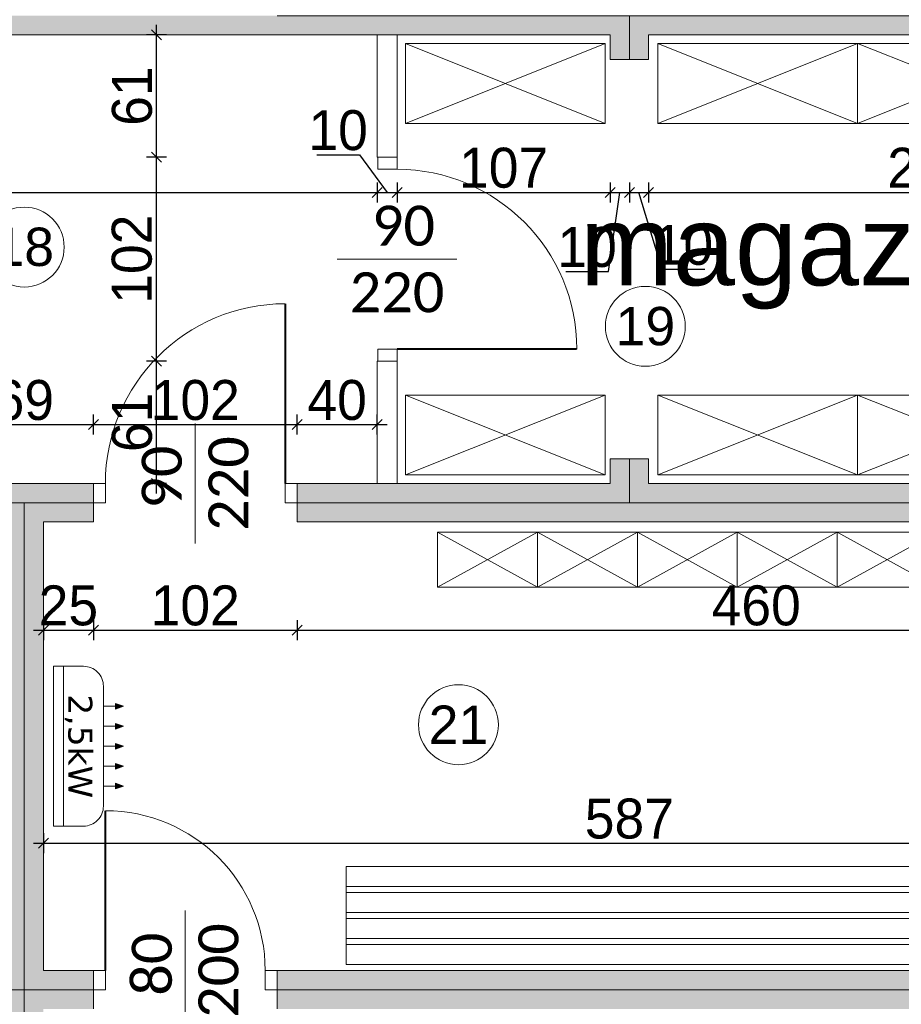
# Model space of a CAD drawing. Header units: millimetres. Extents: x 1962 to 3194, y -795 to -219.
# Tile 136 of 256: x 2521.63 to 2526.04, y -551.54 to -546.61. Entities that reach past the tile are written whole.
import ezdxf

# ---------------------------------------------------------------- set-up
doc = ezdxf.new("R2010")
doc.units = ezdxf.units.MM
doc.layers.get('0').update_dxf_attribs({"lineweight": 5})
doc.layers.get('Defpoints').update_dxf_attribs({"lineweight": 9})
for name, color, linetype, lineweight in [('A_hatch nawierzchnia', 253, 'Continuous', 9), ('A_obiekty kontenery', 152, 'Continuous', 9), ('A_obiekty kontenery opisy', 142, 'Continuous', 9), ('A_wymiary detale', 82, 'Continuous', 9), ('A_wyposażenie meble', 123, 'Continuous', 9), ('A_wyposażenie przegrody wew.', 143, 'Continuous', 9), ('A_wyposażenie stolarka', 16, 'Continuous', 9), ('A_wyposażenie wentylacja i klimatyzacja', 95, 'Continuous', 9)]:
    doc.layers.add(name, color=color, linetype=linetype, lineweight=lineweight)
doc.styles.get("Standard").update_dxf_attribs({"font": 'arial.ttf'})
doc.styles.add('wymiary pzt', font='txt')
doc.dimstyles.new('wymiary detale', dxfattribs={"dimtxt": 0.2, "dimasz": 0.05, "dimexe": 0.05, "dimexo": 0, "dimgap": 0.02, "dimtad": 1, "dimdec": 0, "dimlfac": 100, "dimzin": 0, "dimtxsty": 'wymiary pzt', "dimblk": 'OBLIQUE', "dimcen": 0.1, "dimdle": 0.05, "dimadec": 1, "dimazin": 0, "dimtfac": 1, "dimtmove": 0, "dimatfit": 3, "dimfxl": 0, "dimarcsym": 0})

# ---------------------------------------------------------------- blocks, each defined once
blk = doc.blocks.new('zw$B8BB')
at = {"layer": 'A_wyposażenie meble'}
for p, q in [((-0.5, 0.2), (0.5, -0.2)), ((0.5, 0.2), (-0.5, -0.2))]:
    blk.add_line(p, q, dxfattribs=at)
blk.add_lwpolyline([(-0.5, -0.2), (0.5, -0.2), (0.5, 0.2), (-0.5, 0.2)], close=True, dxfattribs=at)
blk = doc.blocks.new('zw$21C2')
at = {"layer": 'A_wyposażenie meble'}
for p, q in [((0, -0.1), (4.05, -0.1)), ((0, -0.13), (4.05, -0.13)), ((0, -0.23), (4.05, -0.23)), ((0, -0.26), (4.05, -0.26)), ((0, -0.36), (4.05, -0.36)), ((0, -0.39), (4.05, -0.39))]:
    blk.add_line(p, q, dxfattribs=at)
blk.add_lwpolyline([(0, -0.49), (4.05, -0.49), (4.05, 0), (0, 0)], close=True, dxfattribs=at)
blk = doc.blocks.new('zw$F7BA')
at = {"layer": 'A_wyposażenie stolarka'}
blk.add_line((0.46, -0.3), (0.46, 0.3), dxfattribs=at)
at = {"layer": 'A_wyposażenie stolarka', "const_width": 0.01}
blk.add_lwpolyline([(0.06, 0), (0.06, 0.8)], dxfattribs=at)
at = {"layer": 'A_wyposażenie stolarka'}
for points in [[(0.06, -0.096), (0, -0.096), (0, 0), (0.06, 0)], [(0.92, -0.096), (0.86, -0.096), (0.86, 0), (0.92, 0)]]:
    blk.add_lwpolyline(points, close=True, dxfattribs=at)
blk.add_arc((0.06, 0), 0.8, 0, 90, dxfattribs=at)
at = {"layer": 'A_wyposażenie stolarka', "insert": (0.46, 0), "char_height": 0.2, "width": 0.488349, "attachment_point": 5, "rotation": 90, "style": 'wymiary pzt'}
blk.add_mtext('{\\fCalibri|b0|i0|c238|p34;\\W0.90929; }{\\fCalibri|b0|i0|c238|p34;80}\\P{\\fCalibri|b0|i0|c238|p34;200}', dxfattribs=at)
blk = doc.blocks.new('zw$457')
at = {"layer": 'A_wyposażenie stolarka'}
blk.add_line((-0.51, 0.3), (-0.51, -0.3), dxfattribs=at)
at = {"layer": 'A_wyposażenie stolarka', "const_width": 0.01}
blk.add_lwpolyline([(-0.06, 0), (-0.06, 0.9)], dxfattribs=at)
at = {"layer": 'A_wyposażenie stolarka'}
for points in [[(-0.96, 0), (-1.02, 0), (-1.02, -0.096), (-0.96, -0.096)], [(0, 0), (-0.06, 0), (-0.06, -0.096), (0, -0.096)]]:
    blk.add_lwpolyline(points, close=True, dxfattribs=at)
blk.add_arc((-0.06, 0), 0.9, 90, 180, dxfattribs=at)
at = {"layer": 'A_wyposażenie stolarka', "insert": (-0.51, 0), "char_height": 0.2, "width": 0.488349, "attachment_point": 5, "rotation": 90, "style": 'wymiary pzt'}
blk.add_mtext('{\\fCalibri|b0|i0|c238|p34;\\W0.90929; }{\\fCalibri|b0|i0|c238|p34;90}\\P{\\fCalibri|b0|i0|c238|p34;220}', dxfattribs=at)
blk = doc.blocks.new('zw$3A12')
at = {"layer": 'A_wyposażenie wentylacja i klimatyzacja'}
h = blk.add_hatch(color=256, dxfattribs=at)
h.dxf.hatch_style = 1
h.paths.add_polyline_path([(-0.2142, 0.3114), (-0.2, 0.3114), (-0.1858, 0.3114), (-0.2, 0.35)])
h = blk.add_hatch(color=256, dxfattribs=at)
h.dxf.hatch_style = 1
h.paths.add_polyline_path([(-0.1142, 0.3114), (-0.1, 0.3114), (-0.0858, 0.3114), (-0.1, 0.35)])
h = blk.add_hatch(color=256, dxfattribs=at)
h.dxf.hatch_style = 1
h.paths.add_polyline_path([(-0.0142, 0.3114), (0, 0.3114), (0.0142, 0.3114), (0, 0.35)])
h = blk.add_hatch(color=256, dxfattribs=at)
h.dxf.hatch_style = 1
h.paths.add_polyline_path([(0.0858, 0.3114), (0.1, 0.3114), (0.1142, 0.3114), (0.1, 0.35)])
h = blk.add_hatch(color=256, dxfattribs=at)
h.dxf.hatch_style = 1
h.paths.add_polyline_path([(0.1858, 0.3114), (0.2, 0.3114), (0.2142, 0.3114), (0.2, 0.35)])
for p, q in [((-0.2, 0.25), (-0.2, 0.3114)), ((-0.1, 0.25), (-0.1, 0.3114)), ((0, 0.25), (0, 0.3114)), ((0.1, 0.25), (0.1, 0.3114)), ((0.2, 0.25), (0.2, 0.3114)), ((-0.4, 0.05), (0.4, 0.05))]:
    blk.add_line(p, q, dxfattribs=at)
for points in [[(-0.2, 0.35), (-0.2142, 0.3114), (-0.2, 0.3114)], [(-0.2, 0.35), (-0.1858, 0.3114), (-0.2, 0.3114)], [(-0.1, 0.35), (-0.1142, 0.3114), (-0.1, 0.3114)], [(-0.1, 0.35), (-0.0858, 0.3114), (-0.1, 0.3114)], [(0, 0.35), (-0.0142, 0.3114), (0, 0.3114)], [(0, 0.35), (0.0142, 0.3114), (0, 0.3114)], [(0.1, 0.35), (0.0858, 0.3114), (0.1, 0.3114)], [(0.1, 0.35), (0.1142, 0.3114), (0.1, 0.3114)], [(0.2, 0.35), (0.1858, 0.3114), (0.2, 0.3114)], [(0.2, 0.35), (0.2142, 0.3114), (0.2, 0.3114)]]:
    blk.add_lwpolyline(points, dxfattribs=at)
blk.add_lwpolyline([(-0.4, 0), (0.4, 0), (0.4, 0.15, 0.414214), (0.3, 0.25), (-0.3, 0.25, 0.414214), (-0.4, 0.15)], format="xyb", close=True, dxfattribs=at)
at = {"layer": 'A_wyposażenie wentylacja i klimatyzacja', "insert": (0, 0.125), "char_height": 0.12, "width": 0.8, "attachment_point": 5, "style": 'wymiary pzt'}
blk.add_mtext('{\\fVerdana|b0|i0|c238|p34;2,5kW}', dxfattribs=at)
blk = doc.blocks.new('zw$D077')
at = {"layer": 'A_hatch nawierzchnia'}
blk.add_line((0, 0.275), (-0.5, 0.275), dxfattribs=at)
at = {"layer": 'A_wyposażenie meble'}
for p, q in [((-0.5, 0.275), (0, 0)), ((0, 0.275), (-0.5, 0))]:
    blk.add_line(p, q, dxfattribs=at)
blk.add_lwpolyline([(-0.5, 0), (0, 0), (0, 0.275), (-0.5, 0.275)], close=True, dxfattribs=at)
blk = doc.blocks.new('zw$EC30')
at = {"layer": 'A_hatch nawierzchnia'}
h = blk.add_hatch(color=256, dxfattribs=at)
h.dxf.hatch_style = 1
h.paths.add_polyline_path([(-9.227, -20.353), (-9.131, -20.353), (-9.131, -19.74), (-3.265, -19.74), (-3.265, -19.863), (-3.169, -19.863), (-3.169, -19.644), (-6.198, -19.644), (-9.227, -19.644)])
h = blk.add_hatch(color=256, dxfattribs=at)
h.dxf.hatch_style = 1
h.paths.add_polyline_path([(-3.169, -19.863), (-3.073, -19.863), (-3.073, -19.74), (-0.236, -19.74), (-0.236, -21.986), (-3.073, -21.986), (-3.073, -21.863), (-3.169, -21.863), (-3.169, -22.082), (-0.14, -22.082), (-0.14, -19.644), (-3.169, -19.644)])
h = blk.add_hatch(color=256, dxfattribs=at)
h.dxf.hatch_style = 1
h.paths.add_polyline_path([(-4.832, -21.986), (-4.832, -22.082), (-3.169, -22.082), (-3.169, -21.863), (-3.265, -21.863), (-3.265, -21.986)])
h = blk.add_hatch(color=256, dxfattribs=at)
h.dxf.hatch_style = 1
h.paths.add_polyline_path([(-6.544, -21.986), (-6.544, -22.082), (-6.198, -22.082), (-5.852, -22.082), (-5.852, -21.986)])
h = blk.add_hatch(color=256, dxfattribs=at)
h.dxf.hatch_style = 1
h.paths.add_polyline_path([(-6.544, -22.178), (-6.294, -22.178), (-6.294, -24.424), (-6.544, -24.424), (-6.544, -24.52), (-6.198, -24.52), (-6.198, -22.082), (-6.544, -22.082)])
h = blk.add_hatch(color=256, dxfattribs=at)
h.dxf.hatch_style = 1
h.paths.add_polyline_path([(-6.198, -24.52), (-5.852, -24.52), (-5.852, -24.424), (-6.102, -24.424), (-6.102, -22.178), (-5.852, -22.178), (-5.852, -22.082), (-6.198, -22.082)])
h = blk.add_hatch(color=256, dxfattribs=at)
h.dxf.hatch_style = 1
h.paths.add_polyline_path([(-4.832, -22.178), (-0.236, -22.178), (-0.236, -22.786), (-0.14, -22.786), (-0.14, -22.082), (-3.169, -22.082), (-4.832, -22.082)])
h = blk.add_hatch(color=256, dxfattribs=at)
h.dxf.hatch_style = 1
h.paths.add_polyline_path([(-4.932, -24.424), (-4.932, -24.52), (-0.14, -24.52), (-0.14, -24.216), (-0.236, -24.216), (-0.236, -24.424)])
h = blk.add_hatch(color=256, dxfattribs=at)
h.dxf.hatch_style = 1
h.paths.add_polyline_path([(-12.256, -26.958), (-6.198, -26.958), (-6.198, -24.52), (-6.544, -24.52), (-6.544, -24.616), (-6.294, -24.616), (-6.294, -26.862), (-12.16, -26.862), (-12.16, -25.754), (-12.256, -25.754)])
h = blk.add_hatch(color=256, dxfattribs=at)
h.dxf.hatch_style = 1
h.paths.add_polyline_path([(-4.932, -24.52), (-4.932, -24.616), (-0.236, -24.616), (-0.236, -25.174), (-0.188, -25.174), (-0.14, -25.174), (-0.14, -24.52)])
h.paths.add_polyline_path([(-0.14, -26.958), (-0.14, -25.754), (-0.188, -25.754), (-0.236, -25.754), (-0.236, -26.862), (-6.102, -26.862), (-6.102, -24.616), (-5.852, -24.616), (-5.852, -24.52), (-6.198, -24.52), (-6.198, -26.958)])
at = {"layer": 'A_obiekty kontenery'}
for p, q in [((-3.073, -19.863), (-3.265, -19.863)), ((-3.073, -21.863), (-3.265, -21.863)), ((-5.852, -21.986), (-5.852, -22.178)), ((-4.832, -21.986), (-4.832, -22.178)), ((-5.852, -24.424), (-5.852, -24.616)), ((-4.932, -24.424), (-4.932, -24.616))]:
    blk.add_line(p, q, dxfattribs=at)
for points in [[(-3.169, -19.863), (-3.169, -19.644), (-4.932, -19.644)], [(-3.169, -19.863), (-3.169, -19.644), (-0.14, -19.644), (-0.14, -22.082), (-3.169, -22.082), (-3.169, -21.863)], [(-3.265, -19.863), (-3.265, -19.74), (-9.131, -19.74), (-9.131, -20.353)], [(-3.073, -19.863), (-3.073, -19.74), (-0.236, -19.74), (-0.236, -21.986), (-3.073, -21.986), (-3.073, -21.863)], [(-4.832, -22.082), (-3.169, -22.082), (-3.169, -21.863)], [(-4.832, -21.986), (-3.265, -21.986), (-3.265, -21.863)], [(-6.544, -21.986), (-5.852, -21.986)], [(-6.544, -24.52), (-6.198, -24.52), (-6.198, -22.082), (-6.544, -22.082)], [(-5.852, -22.082), (-6.198, -22.082), (-6.198, -24.52), (-5.852, -24.52)], [(-4.932, -24.52), (-0.14, -24.52), (-0.14, -22.082), (-4.832, -22.082)], [(-5.852, -22.178), (-6.102, -22.178), (-6.102, -24.424), (-5.852, -24.424)], [(-4.932, -24.424), (-0.236, -24.424), (-0.236, -22.178), (-4.832, -22.178)], [(-7.464, -24.52), (-12.256, -24.52), (-12.256, -26.958), (-6.198, -26.958), (-6.198, -24.52), (-6.544, -24.52)], [(-5.852, -24.52), (-6.198, -24.52), (-6.198, -26.958), (-0.14, -26.958), (-0.14, -24.52), (-4.932, -24.52)]]:
    blk.add_lwpolyline(points, dxfattribs=at)
at = {"layer": 'A_wyposażenie przegrody wew.'}
for points in [[(-4.432, -19.74), (-4.332, -19.74), (-4.332, -20.353), (-4.432, -20.353)], [(-4.432, -21.373), (-4.332, -21.373), (-4.332, -21.986), (-4.432, -21.986)]]:
    blk.add_lwpolyline(points, close=True, dxfattribs=at)
at = {"layer": 'A_wyposażenie meble'}
for p in [(-3.7897, -19.9829), (-2.5269, -19.9829), (-1.5269, -19.9829)]:
    blk.add_blockref('zw$B8BB', p, dxfattribs=at)
at = {"layer": 'A_wyposażenie meble', "xscale": -1, "rotation": 180}
for name, p in [('zw$B8BB', (-3.7897, -21.7431)), ('zw$B8BB', (-2.5269, -21.7431)), ('zw$B8BB', (-1.5269, -21.7431)), ('zw$21C2', (-4.586, -24.393))]:
    blk.add_blockref(name, p, dxfattribs=at)
at = {"layer": 'A_wyposażenie meble', "rotation": 180}
for p in [(-4.1288, -22.2293), (-3.6288, -22.2293), (-3.1288, -22.2293), (-2.6288, -22.2293), (-2.1288, -22.2293)]:
    blk.add_blockref('zw$D077', p, dxfattribs=at)
at = {"layer": 'A_wyposażenie stolarka'}
for p, rotation in [((-4.332, -21.373), 270), ((-4.832, -21.986), 360)]:
    blk.add_blockref('zw$457', p, dxfattribs=dict(at, rotation=rotation))
blk.add_blockref('zw$F7BA', (-5.852, -24.424), dxfattribs=at)
at = {"layer": 'A_wyposażenie wentylacja i klimatyzacja', "rotation": 270}
blk.add_blockref('zw$3A12', (-6.052, -23.301), dxfattribs=at)
at = {"layer": 'A_obiekty kontenery opisy', "insert": (-2.2829, -20.854), "char_height": 0.4, "width": 5.866, "attachment_point": 5}
blk.add_mtext('magazyn', dxfattribs=at)
blk = doc.blocks.new('_Oblique')
at = {"color": 0, "linetype": 'ByBlock', "lineweight": -2}
blk.add_line((-0.5, -0.5), (0.5, 0.5), dxfattribs=at)
blk = doc.blocks.new('*D833')
at = {"layer": 'A_wymiary detale', "color": 0, "lineweight": -2}
for p, q in [((2521.7463, -550.6812), (2521.7463, -550.7812)), ((2527.6123, -550.6812), (2527.6123, -550.7812)), ((2521.6963, -550.7312), (2527.6623, -550.7312))]:
    blk.add_line(p, q, dxfattribs=at)
at = {"layer": 'Defpoints', "color": 0}
for p in [(2521.7463, -549.1226), (2527.6123, -549.1226), (2527.6123, -550.7312)]:
    blk.add_point(p, dxfattribs=at)
at = {"layer": 'A_wymiary detale', "color": 0, "lineweight": -2, "xscale": 0.05, "yscale": 0.05, "zscale": 0.05, "rotation": 180}
blk.add_blockref('_Oblique', (2521.7463, -550.7312), dxfattribs=at)
at = {"layer": 'A_wymiary detale', "color": 0, "lineweight": -2, "xscale": 0.05, "yscale": 0.05, "zscale": 0.05}
blk.add_blockref('_Oblique', (2527.6123, -550.7312), dxfattribs=at)
at = {"layer": 'A_wymiary detale', "color": 0, "insert": (2524.6793, -550.6091), "char_height": 0.2, "attachment_point": 5, "style": 'wymiary pzt'}
blk.add_mtext('587', dxfattribs=at)
blk = doc.blocks.new('*D839')
at = {"layer": 'A_wymiary detale', "color": 0, "lineweight": -2}
for p, q in [((2521.7463, -549.614), (2521.7463, -549.714)), ((2521.9963, -549.614), (2521.9963, -549.714)), ((2521.6963, -549.664), (2522.0463, -549.664))]:
    blk.add_line(p, q, dxfattribs=at)
at = {"layer": 'Defpoints', "color": 0}
for p in [(2521.7463, -549.1226), (2521.9963, -549.1226), (2521.9963, -549.664)]:
    blk.add_point(p, dxfattribs=at)
at = {"layer": 'A_wymiary detale', "color": 0, "lineweight": -2, "xscale": 0.05, "yscale": 0.05, "zscale": 0.05, "rotation": 180}
blk.add_blockref('_Oblique', (2521.7463, -549.664), dxfattribs=at)
at = {"layer": 'A_wymiary detale', "color": 0, "lineweight": -2, "xscale": 0.05, "yscale": 0.05, "zscale": 0.05}
blk.add_blockref('_Oblique', (2521.9963, -549.664), dxfattribs=at)
at = {"layer": 'A_wymiary detale', "color": 0, "insert": (2521.8713, -549.542), "char_height": 0.2, "attachment_point": 5, "style": 'wymiary pzt'}
blk.add_mtext('25', dxfattribs=at)
blk = doc.blocks.new('*D840')
at = {"layer": 'A_wymiary detale', "color": 0, "lineweight": -2}
for p, q in [((2521.9963, -549.614), (2521.9963, -549.714)), ((2523.0163, -549.614), (2523.0163, -549.714)), ((2521.9463, -549.664), (2523.0663, -549.664))]:
    blk.add_line(p, q, dxfattribs=at)
at = {"layer": 'Defpoints', "color": 0}
for p in [(2521.9963, -549.1226), (2523.0163, -549.1226), (2523.0163, -549.664)]:
    blk.add_point(p, dxfattribs=at)
at = {"layer": 'A_wymiary detale', "color": 0, "lineweight": -2, "xscale": 0.05, "yscale": 0.05, "zscale": 0.05, "rotation": 180}
blk.add_blockref('_Oblique', (2521.9963, -549.664), dxfattribs=at)
at = {"layer": 'A_wymiary detale', "color": 0, "lineweight": -2, "xscale": 0.05, "yscale": 0.05, "zscale": 0.05}
blk.add_blockref('_Oblique', (2523.0163, -549.664), dxfattribs=at)
at = {"layer": 'A_wymiary detale', "color": 0, "insert": (2522.5063, -549.542), "char_height": 0.2, "attachment_point": 5, "style": 'wymiary pzt'}
blk.add_mtext('102', dxfattribs=at)
blk = doc.blocks.new('*D841')
at = {"layer": 'A_wymiary detale', "color": 0, "lineweight": -2}
for p, q in [((2523.0163, -549.614), (2523.0163, -549.714)), ((2527.6123, -549.614), (2527.6123, -549.714)), ((2522.9663, -549.664), (2527.6623, -549.664))]:
    blk.add_line(p, q, dxfattribs=at)
at = {"layer": 'Defpoints', "color": 0}
for p in [(2523.0163, -549.1226), (2527.6123, -549.1226), (2527.6123, -549.664)]:
    blk.add_point(p, dxfattribs=at)
at = {"layer": 'A_wymiary detale', "color": 0, "lineweight": -2, "xscale": 0.05, "yscale": 0.05, "zscale": 0.05, "rotation": 180}
blk.add_blockref('_Oblique', (2523.0163, -549.664), dxfattribs=at)
at = {"layer": 'A_wymiary detale', "color": 0, "lineweight": -2, "xscale": 0.05, "yscale": 0.05, "zscale": 0.05}
blk.add_blockref('_Oblique', (2527.6123, -549.664), dxfattribs=at)
at = {"layer": 'A_wymiary detale', "color": 0, "insert": (2525.3143, -549.542), "char_height": 0.2, "attachment_point": 5, "style": 'wymiary pzt'}
blk.add_mtext('460', dxfattribs=at)
blk = doc.blocks.new('*D842')
at = {"layer": 'A_wymiary detale', "color": 0, "lineweight": -2}
for p, q in [((2518.7173, -547.4231), (2518.7173, -547.5231)), ((2523.4163, -547.4231), (2523.4163, -547.5231)), ((2518.6673, -547.4731), (2523.4663, -547.4731))]:
    blk.add_line(p, q, dxfattribs=at)
at = {"layer": 'Defpoints', "color": 0}
for p in [(2518.7173, -546.6846), (2523.4163, -546.6846), (2523.4163, -547.4731)]:
    blk.add_point(p, dxfattribs=at)
at = {"layer": 'A_wymiary detale', "color": 0, "lineweight": -2, "xscale": 0.05, "yscale": 0.05, "zscale": 0.05, "rotation": 180}
blk.add_blockref('_Oblique', (2518.7173, -547.4731), dxfattribs=at)
at = {"layer": 'A_wymiary detale', "color": 0, "lineweight": -2, "xscale": 0.05, "yscale": 0.05, "zscale": 0.05}
blk.add_blockref('_Oblique', (2523.4163, -547.4731), dxfattribs=at)
at = {"layer": 'A_wymiary detale', "color": 0, "insert": (2521.0668, -547.351), "char_height": 0.2, "attachment_point": 5, "style": 'wymiary pzt'}
blk.add_mtext('470', dxfattribs=at)
blk = doc.blocks.new('*D843')
at = {"layer": 'A_wymiary detale', "color": 0, "lineweight": -2}
for p, q in [((2523.1147, -547.2851), (2523.3281, -547.2851)), ((2523.3281, -547.2851), (2523.4663, -547.4731)), ((2523.4163, -547.4231), (2523.4163, -547.5231)), ((2523.5163, -547.4231), (2523.5163, -547.5231)), ((2523.3663, -547.4731), (2523.5663, -547.4731))]:
    blk.add_line(p, q, dxfattribs=at)
at = {"layer": 'Defpoints', "color": 0}
for p in [(2523.4163, -546.6846), (2523.5163, -546.6846), (2523.5163, -547.4731)]:
    blk.add_point(p, dxfattribs=at)
at = {"layer": 'A_wymiary detale', "color": 0, "lineweight": -2, "xscale": 0.05, "yscale": 0.05, "zscale": 0.05, "rotation": 180}
blk.add_blockref('_Oblique', (2523.4163, -547.4731), dxfattribs=at)
at = {"layer": 'A_wymiary detale', "color": 0, "lineweight": -2, "xscale": 0.05, "yscale": 0.05, "zscale": 0.05}
blk.add_blockref('_Oblique', (2523.5163, -547.4731), dxfattribs=at)
at = {"layer": 'A_wymiary detale', "color": 0, "insert": (2523.2214, -547.163), "char_height": 0.2, "attachment_point": 5, "style": 'wymiary pzt'}
blk.add_mtext('10', dxfattribs=at)
blk = doc.blocks.new('*D844')
at = {"layer": 'A_wymiary detale', "color": 0, "lineweight": -2}
for p, q in [((2523.5163, -547.4231), (2523.5163, -547.5231)), ((2524.5833, -547.4231), (2524.5833, -547.5231)), ((2523.4663, -547.4731), (2524.6333, -547.4731))]:
    blk.add_line(p, q, dxfattribs=at)
at = {"layer": 'Defpoints', "color": 0}
for p in [(2523.5163, -546.6846), (2524.5833, -546.8076), (2524.5833, -547.4731)]:
    blk.add_point(p, dxfattribs=at)
at = {"layer": 'A_wymiary detale', "color": 0, "lineweight": -2, "xscale": 0.05, "yscale": 0.05, "zscale": 0.05, "rotation": 180}
blk.add_blockref('_Oblique', (2523.5163, -547.4731), dxfattribs=at)
at = {"layer": 'A_wymiary detale', "color": 0, "lineweight": -2, "xscale": 0.05, "yscale": 0.05, "zscale": 0.05}
blk.add_blockref('_Oblique', (2524.5833, -547.4731), dxfattribs=at)
at = {"layer": 'A_wymiary detale', "color": 0, "insert": (2524.0498, -547.351), "char_height": 0.2, "attachment_point": 5, "style": 'wymiary pzt'}
blk.add_mtext('107', dxfattribs=at)
blk = doc.blocks.new('*D845')
at = {"layer": 'A_wymiary detale', "color": 0, "lineweight": -2}
for p, q in [((2524.5833, -547.4231), (2524.5833, -547.5231)), ((2524.6793, -547.4231), (2524.6793, -547.5231)), ((2524.5333, -547.4731), (2524.7293, -547.4731)), ((2524.5745, -547.8699), (2524.6313, -547.4731)), ((2524.3611, -547.8699), (2524.5745, -547.8699))]:
    blk.add_line(p, q, dxfattribs=at)
at = {"layer": 'Defpoints', "color": 0}
for p in [(2524.5833, -546.8076), (2524.6793, -546.8076), (2524.6793, -547.4731)]:
    blk.add_point(p, dxfattribs=at)
at = {"layer": 'A_wymiary detale', "color": 0, "lineweight": -2, "xscale": 0.05, "yscale": 0.05, "zscale": 0.05, "rotation": 180}
blk.add_blockref('_Oblique', (2524.5833, -547.4731), dxfattribs=at)
at = {"layer": 'A_wymiary detale', "color": 0, "lineweight": -2, "xscale": 0.05, "yscale": 0.05, "zscale": 0.05}
blk.add_blockref('_Oblique', (2524.6793, -547.4731), dxfattribs=at)
at = {"layer": 'A_wymiary detale', "color": 0, "insert": (2524.4678, -547.7479), "char_height": 0.2, "attachment_point": 5, "style": 'wymiary pzt'}
blk.add_mtext('10', dxfattribs=at)
blk = doc.blocks.new('*D846')
at = {"layer": 'A_wymiary detale', "color": 0, "lineweight": -2}
for p, q in [((2524.6793, -547.4231), (2524.6793, -547.5231)), ((2524.7753, -547.4231), (2524.7753, -547.5231)), ((2524.6293, -547.4731), (2524.8253, -547.4731)), ((2524.8431, -547.8593), (2524.7273, -547.4731)), ((2525.0566, -547.8593), (2524.8431, -547.8593))]:
    blk.add_line(p, q, dxfattribs=at)
at = {"layer": 'Defpoints', "color": 0}
for p in [(2524.6793, -546.8076), (2524.7753, -546.8076), (2524.7753, -547.4731)]:
    blk.add_point(p, dxfattribs=at)
at = {"layer": 'A_wymiary detale', "color": 0, "lineweight": -2, "xscale": 0.05, "yscale": 0.05, "zscale": 0.05, "rotation": 180}
blk.add_blockref('_Oblique', (2524.6793, -547.4731), dxfattribs=at)
at = {"layer": 'A_wymiary detale', "color": 0, "lineweight": -2, "xscale": 0.05, "yscale": 0.05, "zscale": 0.05}
blk.add_blockref('_Oblique', (2524.7753, -547.4731), dxfattribs=at)
at = {"layer": 'A_wymiary detale', "color": 0, "insert": (2524.9499, -547.7372), "char_height": 0.2, "attachment_point": 5, "style": 'wymiary pzt'}
blk.add_mtext('10', dxfattribs=at)
blk = doc.blocks.new('*D847')
at = {"layer": 'A_wymiary detale', "color": 0, "lineweight": -2}
for p, q in [((2524.7753, -547.4231), (2524.7753, -547.5231)), ((2527.6123, -547.4231), (2527.6123, -547.5231)), ((2524.7253, -547.4731), (2527.6623, -547.4731))]:
    blk.add_line(p, q, dxfattribs=at)
at = {"layer": 'Defpoints', "color": 0}
for p in [(2527.6123, -546.6846), (2524.7753, -546.8076), (2527.6123, -547.4731)]:
    blk.add_point(p, dxfattribs=at)
at = {"layer": 'A_wymiary detale', "color": 0, "lineweight": -2, "xscale": 0.05, "yscale": 0.05, "zscale": 0.05, "rotation": 180}
blk.add_blockref('_Oblique', (2524.7753, -547.4731), dxfattribs=at)
at = {"layer": 'A_wymiary detale', "color": 0, "lineweight": -2, "xscale": 0.05, "yscale": 0.05, "zscale": 0.05}
blk.add_blockref('_Oblique', (2527.6123, -547.4731), dxfattribs=at)
at = {"layer": 'A_wymiary detale', "color": 0, "insert": (2526.1938, -547.351), "char_height": 0.2, "attachment_point": 5, "style": 'wymiary pzt'}
blk.add_mtext('284', dxfattribs=at)
blk = doc.blocks.new('*D861')
at = {"layer": 'A_wymiary detale', "color": 0, "lineweight": -2}
for p, q in [((2521.3043, -548.6858), (2521.3043, -548.5858)), ((2521.9963, -548.6858), (2521.9963, -548.5858)), ((2521.2543, -548.6358), (2522.0463, -548.6358))]:
    blk.add_line(p, q, dxfattribs=at)
at = {"layer": 'Defpoints', "color": 0}
for p in [(2521.9963, -548.6358), (2521.3043, -548.9306), (2521.9963, -548.9306)]:
    blk.add_point(p, dxfattribs=at)
at = {"layer": 'A_wymiary detale', "color": 0, "lineweight": -2, "xscale": 0.05, "yscale": 0.05, "zscale": 0.05, "rotation": 180}
blk.add_blockref('_Oblique', (2521.3043, -548.6358), dxfattribs=at)
at = {"layer": 'A_wymiary detale', "color": 0, "lineweight": -2, "xscale": 0.05, "yscale": 0.05, "zscale": 0.05}
blk.add_blockref('_Oblique', (2521.9963, -548.6358), dxfattribs=at)
at = {"layer": 'A_wymiary detale', "color": 0, "insert": (2521.6503, -548.5137), "char_height": 0.2, "attachment_point": 5, "style": 'wymiary pzt'}
blk.add_mtext('69', dxfattribs=at)
blk = doc.blocks.new('*D862')
at = {"layer": 'A_wymiary detale', "color": 0, "lineweight": -2}
for p, q in [((2521.9963, -548.6858), (2521.9963, -548.5858)), ((2523.0163, -548.6858), (2523.0163, -548.5858)), ((2521.9463, -548.6358), (2523.0663, -548.6358))]:
    blk.add_line(p, q, dxfattribs=at)
at = {"layer": 'Defpoints', "color": 0}
for p in [(2523.0163, -548.6358), (2521.9963, -548.9306), (2523.0163, -548.9306)]:
    blk.add_point(p, dxfattribs=at)
at = {"layer": 'A_wymiary detale', "color": 0, "lineweight": -2, "xscale": 0.05, "yscale": 0.05, "zscale": 0.05, "rotation": 180}
blk.add_blockref('_Oblique', (2521.9963, -548.6358), dxfattribs=at)
at = {"layer": 'A_wymiary detale', "color": 0, "lineweight": -2, "xscale": 0.05, "yscale": 0.05, "zscale": 0.05}
blk.add_blockref('_Oblique', (2523.0163, -548.6358), dxfattribs=at)
at = {"layer": 'A_wymiary detale', "color": 0, "insert": (2522.5063, -548.5137), "char_height": 0.2, "attachment_point": 5, "style": 'wymiary pzt'}
blk.add_mtext('102', dxfattribs=at)
blk = doc.blocks.new('*D863')
at = {"layer": 'A_wymiary detale', "color": 0, "lineweight": -2}
for p, q in [((2523.0163, -548.6858), (2523.0163, -548.5858)), ((2523.4163, -548.6858), (2523.4163, -548.5858)), ((2522.9663, -548.6358), (2523.4663, -548.6358))]:
    blk.add_line(p, q, dxfattribs=at)
at = {"layer": 'Defpoints', "color": 0}
for p in [(2523.4163, -548.6358), (2523.0163, -548.9306), (2523.4163, -548.9306)]:
    blk.add_point(p, dxfattribs=at)
at = {"layer": 'A_wymiary detale', "color": 0, "lineweight": -2, "xscale": 0.05, "yscale": 0.05, "zscale": 0.05, "rotation": 180}
blk.add_blockref('_Oblique', (2523.0163, -548.6358), dxfattribs=at)
at = {"layer": 'A_wymiary detale', "color": 0, "lineweight": -2, "xscale": 0.05, "yscale": 0.05, "zscale": 0.05}
blk.add_blockref('_Oblique', (2523.4163, -548.6358), dxfattribs=at)
at = {"layer": 'A_wymiary detale', "color": 0, "insert": (2523.2163, -548.5137), "char_height": 0.2, "attachment_point": 5, "style": 'wymiary pzt'}
blk.add_mtext('40', dxfattribs=at)
blk = doc.blocks.new('*D864')
at = {"layer": 'A_wymiary detale', "color": 0, "lineweight": -2}
for p, q in [((2522.3115, -548.9806), (2522.3115, -548.2676)), ((2522.3615, -548.3176), (2522.2615, -548.3176)), ((2522.3615, -548.9306), (2522.2615, -548.9306))]:
    blk.add_line(p, q, dxfattribs=at)
at = {"layer": 'Defpoints', "color": 0}
for p in [(2522.3115, -548.3176), (2523.4163, -548.3176), (2523.4163, -548.9306)]:
    blk.add_point(p, dxfattribs=at)
at = {"layer": 'A_wymiary detale', "color": 0, "lineweight": -2, "xscale": 0.05, "yscale": 0.05, "zscale": 0.05}
for p, rotation in [((2522.3115, -548.3176), 90), ((2522.3115, -548.9306), 270)]:
    blk.add_blockref('_Oblique', p, dxfattribs=dict(at, rotation=rotation))
at = {"layer": 'A_wymiary detale', "color": 0, "insert": (2522.1904, -548.6241), "char_height": 0.2, "attachment_point": 5, "rotation": 90, "style": 'wymiary pzt'}
blk.add_mtext('61', dxfattribs=at)
blk = doc.blocks.new('*D865')
at = {"layer": 'A_wymiary detale', "color": 0, "lineweight": -2}
for p, q in [((2522.3115, -548.3676), (2522.3115, -547.2476)), ((2522.3615, -547.2976), (2522.2615, -547.2976)), ((2522.3615, -548.3176), (2522.2615, -548.3176))]:
    blk.add_line(p, q, dxfattribs=at)
at = {"layer": 'Defpoints', "color": 0}
for p in [(2522.3115, -547.2976), (2523.4163, -547.2976), (2523.4163, -548.3176)]:
    blk.add_point(p, dxfattribs=at)
at = {"layer": 'A_wymiary detale', "color": 0, "lineweight": -2, "xscale": 0.05, "yscale": 0.05, "zscale": 0.05}
for p, rotation in [((2522.3115, -547.2976), 90), ((2522.3115, -548.3176), 270)]:
    blk.add_blockref('_Oblique', p, dxfattribs=dict(at, rotation=rotation))
at = {"layer": 'A_wymiary detale', "color": 0, "insert": (2522.1894, -547.8076), "char_height": 0.2, "attachment_point": 5, "rotation": 90, "style": 'wymiary pzt'}
blk.add_mtext('102', dxfattribs=at)
blk = doc.blocks.new('*D866')
at = {"layer": 'A_wymiary detale', "color": 0, "lineweight": -2}
for p, q in [((2522.3115, -547.3476), (2522.3115, -546.6346)), ((2522.3615, -546.6846), (2522.2615, -546.6846)), ((2522.3615, -547.2976), (2522.2615, -547.2976))]:
    blk.add_line(p, q, dxfattribs=at)
at = {"layer": 'Defpoints', "color": 0}
for p in [(2522.3115, -546.6846), (2523.4163, -546.6846), (2523.4163, -547.2976)]:
    blk.add_point(p, dxfattribs=at)
at = {"layer": 'A_wymiary detale', "color": 0, "lineweight": -2, "xscale": 0.05, "yscale": 0.05, "zscale": 0.05}
for p, rotation in [((2522.3115, -546.6846), 90), ((2522.3115, -547.2976), 270)]:
    blk.add_blockref('_Oblique', p, dxfattribs=dict(at, rotation=rotation))
at = {"layer": 'A_wymiary detale', "color": 0, "insert": (2522.1904, -546.9911), "char_height": 0.2, "attachment_point": 5, "rotation": 90, "style": 'wymiary pzt'}
blk.add_mtext('61', dxfattribs=at)

msp = doc.modelspace()

# ---------------------------------------------------------------- linework, layer by layer
at = {"layer": 'A_wymiary detale'}
for centre in [(2521.6501, -547.747), (2524.7595, -548.1439), (2523.8238, -550.1381)]:
    msp.add_circle(centre, 0.2, dxfattribs=at)

# ---------------------------------------------------------------- block references
msp.add_blockref('zw$EC30', (2527.8483, -526.9446))

# ---------------------------------------------------------------- texts
at = {"layer": 'A_wymiary detale', "char_height": 0.192, "width": 0.43823, "attachment_point": 5}
for s, insert in [('18', (2521.6501, -547.747)), ('19', (2524.7595, -548.1439)), ('21', (2523.8238, -550.1381))]:
    msp.add_mtext(s, dxfattribs=dict(at, insert=insert))

# ---------------------------------------------------------------- dimensions: what is measured, and where the dimension line sits
at = {"layer": 'A_wymiary detale'}
for base, p1, p2, picture, middle in [((2522.3115, -546.6846), (2523.4163, -547.2976), (2523.4163, -546.6846), '*D866', (2522.1904, -546.9911)), ((2522.3115, -547.2976), (2523.4163, -548.3176), (2523.4163, -547.2976), '*D865', (2522.1894, -547.8076))]:
    dim = msp.add_linear_dim(base=base, p1=p1, p2=p2, angle=90, dimstyle='wymiary detale', override={"dimtmove": 1}, dxfattribs=at)
    dim.commit()
    dim.dimension.update_dxf_attribs({"geometry": picture, "text_midpoint": middle})
for p1, p2, distance, picture, middle in [((2518.7173, -546.6846), (2523.4163, -546.6846), -0.7884, '*D842', (2521.0668, -547.351)), ((2523.4163, -548.9306), (2523.4163, -548.3176), 1.1048, '*D864', (2522.1904, -548.6241)), ((2521.7463, -549.1226), (2527.6123, -549.1226), -1.6085, '*D833', (2524.6793, -550.6091))]:
    dim = msp.add_aligned_dim(p1=p1, p2=p2, distance=distance, dimstyle='wymiary detale', dxfattribs=at)
    dim.commit()
    dim.dimension.update_dxf_attribs({"geometry": picture, "text_midpoint": middle})
for base, p1, p2, picture, middle in [((2523.5163, -547.4731), (2523.4163, -546.6846), (2523.5163, -546.6846), '*D843', (2523.3081, -547.2851)), ((2524.6793, -547.4731), (2524.5833, -546.8076), (2524.6793, -546.8076), '*D845', (2524.5545, -547.8699))]:
    dim = msp.add_linear_dim(base=base, p1=p1, p2=p2, dimstyle='wymiary detale', override={"dimtmove": 1}, dxfattribs=at)
    dim.commit()
    dim.dimension.update_dxf_attribs({"geometry": picture, "text_midpoint": middle, "dimtype": 160})
for base, p1, p2, picture, middle in [((2524.5833, -547.4731), (2523.5163, -546.6846), (2524.5833, -546.8076), '*D844', (2524.0498, -547.351)), ((2527.6123, -547.4731), (2524.7753, -546.8076), (2527.6123, -546.6846), '*D847', (2526.1938, -547.351)), ((2524.7753, -547.4731), (2524.6793, -546.8076), (2524.7753, -546.8076), '*D846', (2524.8631, -547.7372)), ((2521.9963, -548.6358), (2521.3043, -548.9306), (2521.9963, -548.9306), '*D861', (2521.6503, -548.5137)), ((2523.0163, -548.6358), (2521.9963, -548.9306), (2523.0163, -548.9306), '*D862', (2522.5063, -548.5137)), ((2523.4163, -548.6358), (2523.0163, -548.9306), (2523.4163, -548.9306), '*D863', (2523.2163, -548.5137)), ((2521.9963, -549.664), (2521.7463, -549.1226), (2521.9963, -549.1226), '*D839', (2521.8713, -549.542)), ((2523.0163, -549.664), (2521.9963, -549.1226), (2523.0163, -549.1226), '*D840', (2522.5063, -549.542)), ((2527.6123, -549.664), (2523.0163, -549.1226), (2527.6123, -549.1226), '*D841', (2525.3143, -549.542))]:
    dim = msp.add_linear_dim(base=base, p1=p1, p2=p2, dimstyle='wymiary detale', override={"dimtmove": 1}, dxfattribs=at)
    dim.commit()
    dim.dimension.update_dxf_attribs({"geometry": picture, "text_midpoint": middle})

doc.saveas('drawing.dxf')
